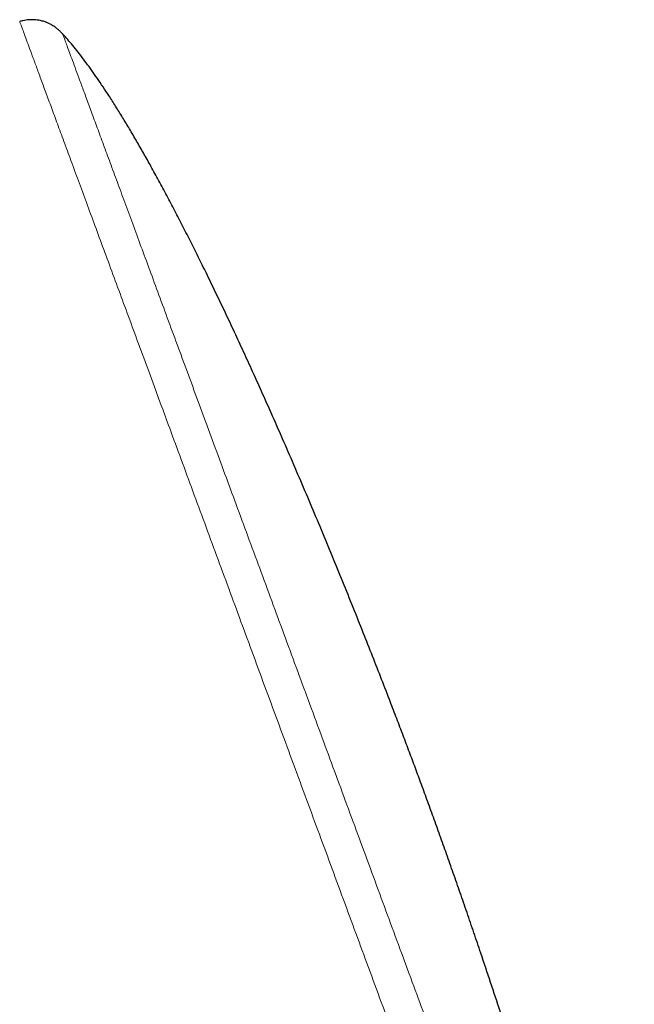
# Model space of a CAD drawing. Header units: millimetres. Extents: x 8 to 949, y 12 to 889.
# Tile 26 of 256: x 144 to 168, y 850 to 889. Entities that reach past the tile are written whole.
import ezdxf

# ---------------------------------------------------------------- set-up
doc = ezdxf.new("R2010")
doc.units = ezdxf.units.MM

msp = doc.modelspace()

# ---------------------------------------------------------------- linework, layer by layer
at = {"color": 7, "linetype": 'Continuous', "lineweight": 30}
for points, knots in [([(145.573, 888.418), (145.542, 888.45), (145.483, 888.512), (145.393, 888.593), (145.309, 888.661), (145.229, 888.718), (145.156, 888.764), (145.09, 888.802), (145.03, 888.832), (144.977, 888.856), (144.929, 888.876), (144.876, 888.896), (144.811, 888.917), (144.728, 888.939), (144.629, 888.959), (144.529, 888.972), (144.432, 888.978), (144.338, 888.978), (144.237, 888.973), (144.127, 888.96), (144.008, 888.94), (143.927, 888.92), (143.884, 888.909)], [0, 0, 0, 0, 0.072337, 0.137279, 0.195514, 0.247609, 0.294013, 0.335075, 0.371055, 0.402137, 0.428446, 0.454307, 0.493214, 0.539512, 0.593397, 0.655252, 0.701225, 0.75128, 0.805746, 0.865024, 0.929591, 1, 1, 1, 1]), ([(159.629, 859.047), (159.552, 859.256), (159.396, 859.678), (159.157, 860.317), (158.911, 860.968), (158.659, 861.631), (158.373, 862.375), (158.053, 863.202), (157.696, 864.112), (157.322, 865.057), (156.931, 866.035), (156.522, 867.044), (156.105, 868.061), (155.681, 869.082), (155.251, 870.105), (154.815, 871.128), (154.375, 872.148), (153.931, 873.162), (153.484, 874.169), (153.066, 875.096), (152.679, 875.942), (152.324, 876.707), (151.969, 877.463), (151.614, 878.207), (151.27, 878.916), (150.937, 879.592), (150.617, 880.233), (150.298, 880.86), (149.981, 881.474), (149.665, 882.072), (149.352, 882.655), (149.05, 883.205), (148.759, 883.724), (148.479, 884.212), (148.202, 884.684), (147.928, 885.138), (147.657, 885.575), (147.402, 885.975), (147.162, 886.338), (146.939, 886.668), (146.719, 886.982), (146.501, 887.282), (146.287, 887.565), (146.077, 887.833), (145.875, 888.077), (145.708, 888.271), (145.608, 888.379), (145.572, 888.417)], [0, 0, 0, 0, 0.020439, 0.041331, 0.062646, 0.084357, 0.106435, 0.135854, 0.16579, 0.196179, 0.229168, 0.262527, 0.296175, 0.330035, 0.364028, 0.398077, 0.432104, 0.46603, 0.499778, 0.53327, 0.559355, 0.585197, 0.610759, 0.636002, 0.660891, 0.683177, 0.705112, 0.726668, 0.747816, 0.768531, 0.788785, 0.80855, 0.826217, 0.843432, 0.860173, 0.876423, 0.89216, 0.907367, 0.919965, 0.932149, 0.943907, 0.95523, 0.966107, 0.976529, 0.986489, 0.995207, 1, 1, 1, 1]), ([(168.013, 827.584), (168.015, 827.631), (168.021, 827.772), (168.022, 828.011), (168.018, 828.315), (168.006, 828.643), (167.986, 828.995), (167.958, 829.361), (167.923, 829.74), (167.88, 830.133), (167.83, 830.538), (167.773, 830.956), (167.71, 831.385), (167.639, 831.827), (167.563, 832.276), (167.481, 832.734), (167.393, 833.198), (167.3, 833.673), (167.191, 834.206), (167.064, 834.799), (166.919, 835.453), (166.765, 836.121), (166.603, 836.8), (166.434, 837.491), (166.257, 838.192), (166.067, 838.927), (165.864, 839.696), (165.646, 840.497), (165.422, 841.306), (165.192, 842.123), (164.921, 843.061), (164.61, 844.122), (164.254, 845.304), (163.891, 846.488), (163.52, 847.672), (163.144, 848.852), (162.764, 850.025), (162.38, 851.187), (162.033, 852.225), (161.724, 853.138), (161.453, 853.928), (161.184, 854.706), (160.916, 855.473), (160.651, 856.223), (160.39, 856.954), (160.134, 857.666), (159.881, 858.362), (159.713, 858.821), (159.629, 859.047)], [0, 0, 0, 0, 0.004349, 0.012953, 0.021944, 0.032275, 0.043059, 0.054288, 0.065953, 0.078043, 0.090547, 0.103455, 0.116755, 0.130435, 0.144484, 0.158628, 0.173104, 0.187901, 0.203005, 0.22306, 0.243588, 0.264561, 0.285952, 0.307734, 0.329879, 0.352359, 0.377442, 0.40286, 0.428576, 0.454553, 0.480753, 0.518278, 0.556071, 0.594023, 0.632025, 0.669969, 0.707747, 0.74525, 0.782369, 0.808211, 0.833771, 0.859011, 0.883892, 0.908377, 0.932002, 0.955171, 0.977849, 1, 1, 1, 1])]:
    msp.add_open_spline(points, degree=3, knots=knots, dxfattribs=at)
at = {"color": 252, "linetype": 'Continuous', "lineweight": 0}
for points, knots in [([(167.049, 826.114), (167.047, 826.119), (167.043, 826.131), (167.008, 826.226), (166.952, 826.376), (166.874, 826.588), (166.775, 826.858), (166.654, 827.185), (166.514, 827.566), (166.353, 828.003), (166.17, 828.498), (165.966, 829.051), (165.74, 829.662), (165.495, 830.328), (165.23, 831.046), (164.948, 831.81), (164.65, 832.619), (164.336, 833.469), (164.006, 834.365), (163.657, 835.309), (163.291, 836.301), (162.908, 837.34), (162.51, 838.418), (162.099, 839.532), (161.678, 840.675), (161.247, 841.843), (160.808, 843.033), (160.359, 844.25), (159.898, 845.5), (159.426, 846.78), (158.943, 848.088), (158.454, 849.414), (157.959, 850.756), (157.462, 852.103), (156.964, 853.453), (156.467, 854.801), (155.967, 856.155), (155.464, 857.52), (154.957, 858.892), (154.449, 860.271), (153.943, 861.644), (153.439, 863.008), (152.942, 864.355), (152.454, 865.68), (151.973, 866.982), (151.499, 868.266), (151.03, 869.538), (150.567, 870.795), (150.11, 872.033), (149.663, 873.244), (149.228, 874.424), (148.807, 875.564), (148.402, 876.664), (148.012, 877.721), (147.636, 878.74), (147.272, 879.726), (146.922, 880.675), (146.586, 881.585), (146.268, 882.449), (145.967, 883.264), (145.686, 884.025), (145.425, 884.732), (145.185, 885.383), (144.964, 885.982), (144.761, 886.531), (144.578, 887.029), (144.414, 887.472), (144.272, 887.858), (144.152, 888.184), (144.054, 888.45), (143.978, 888.656), (143.924, 888.801), (143.891, 888.892), (143.886, 888.904), (143.884, 888.909)], [0, 0, 0, 0, 0.014, 0.028, 0.042, 0.056, 0.07, 0.08375, 0.0975, 0.11125, 0.125, 0.139, 0.153, 0.167, 0.181, 0.195, 0.20875, 0.2225, 0.23625, 0.25, 0.264, 0.278, 0.292, 0.306, 0.32, 0.33375, 0.3475, 0.36125, 0.375, 0.389, 0.403, 0.417, 0.431, 0.445, 0.45875, 0.4725, 0.48625, 0.5, 0.514, 0.528, 0.542, 0.556, 0.57, 0.58375, 0.5975, 0.61125, 0.625, 0.639, 0.653, 0.667, 0.681, 0.695, 0.70875, 0.7225, 0.73625, 0.75, 0.764, 0.778, 0.792, 0.806, 0.82, 0.83375, 0.8475, 0.86125, 0.875, 0.889, 0.903, 0.917, 0.931, 0.945, 0.95875, 0.9725, 0.98625, 1, 1, 1, 1]), ([(145.573, 888.418), (145.575, 888.412), (145.579, 888.401), (145.613, 888.309), (145.667, 888.163), (145.743, 887.958), (145.839, 887.696), (145.956, 887.38), (146.092, 887.011), (146.248, 886.588), (146.425, 886.108), (146.623, 885.572), (146.841, 884.98), (147.079, 884.335), (147.336, 883.64), (147.609, 882.899), (147.898, 882.115), (148.202, 881.292), (148.522, 880.424), (148.859, 879.51), (149.214, 878.549), (149.585, 877.542), (149.97, 876.498), (150.369, 875.418), (150.777, 874.311), (151.194, 873.179), (151.62, 872.027), (152.055, 870.848), (152.501, 869.637), (152.958, 868.397), (153.426, 867.13), (153.9, 865.845), (154.38, 864.545), (154.861, 863.24), (155.343, 861.933), (155.825, 860.626), (156.309, 859.315), (156.797, 857.993), (157.287, 856.663), (157.78, 855.328), (158.27, 853.998), (158.758, 852.675), (159.239, 851.371), (159.713, 850.087), (160.178, 848.826), (160.637, 847.582), (161.092, 846.35), (161.541, 845.132), (161.983, 843.933), (162.416, 842.76), (162.838, 841.617), (163.245, 840.512), (163.638, 839.447), (164.016, 838.423), (164.38, 837.435), (164.732, 836.48), (165.072, 835.561), (165.397, 834.679), (165.706, 833.842), (165.997, 833.052), (166.269, 832.315), (166.521, 831.631), (166.754, 831), (166.968, 830.42), (167.165, 829.887), (167.342, 829.405), (167.501, 828.976), (167.639, 828.603), (167.755, 828.286), (167.85, 828.029), (167.924, 827.829), (167.976, 827.689), (168.008, 827.6), (168.012, 827.589), (168.014, 827.584)], [0, 0, 0, 0, 0.014, 0.028, 0.042, 0.056, 0.07, 0.08375, 0.0975, 0.11125, 0.125, 0.139, 0.153, 0.167, 0.181, 0.195, 0.20875, 0.2225, 0.23625, 0.25, 0.264, 0.278, 0.292, 0.306, 0.32, 0.33375, 0.3475, 0.36125, 0.375, 0.389, 0.403, 0.417, 0.431, 0.445, 0.45875, 0.4725, 0.48625, 0.5, 0.514, 0.528, 0.542, 0.556, 0.57, 0.58375, 0.5975, 0.61125, 0.625, 0.639, 0.653, 0.667, 0.681, 0.695, 0.70875, 0.7225, 0.73625, 0.75, 0.764, 0.778, 0.792, 0.806, 0.82, 0.83375, 0.8475, 0.86125, 0.875, 0.889, 0.903, 0.917, 0.931, 0.945, 0.95875, 0.9725, 0.98625, 1, 1, 1, 1]), ([(120.149, 881.719), (120.151, 881.713), (120.156, 881.701), (120.192, 881.602), (120.25, 881.445), (120.332, 881.224), (120.436, 880.942), (120.562, 880.601), (120.708, 880.203), (120.877, 879.747), (121.067, 879.231), (121.28, 878.653), (121.516, 878.015), (121.772, 877.32), (122.049, 876.571), (122.343, 875.772), (122.654, 874.928), (122.982, 874.041), (123.327, 873.106), (123.69, 872.121), (124.072, 871.085), (124.472, 870.001), (124.887, 868.875), (125.317, 867.711), (125.757, 866.518), (126.206, 865.299), (126.665, 864.057), (127.133, 862.786), (127.615, 861.482), (128.107, 860.146), (128.611, 858.78), (129.122, 857.396), (129.639, 855.995), (130.158, 854.589), (130.677, 853.18), (131.197, 851.772), (131.718, 850.359), (132.243, 848.935), (132.772, 847.502), (133.303, 846.063), (133.831, 844.63), (134.357, 843.205), (134.875, 841.799), (135.386, 840.416), (135.887, 839.057), (136.382, 837.716), (136.872, 836.388), (137.356, 835.076), (137.832, 833.784), (138.299, 832.52), (138.753, 831.288), (139.192, 830.098), (139.616, 828.95), (140.023, 827.847), (140.415, 826.782), (140.795, 825.753), (141.16, 824.762), (141.511, 823.812), (141.843, 822.911), (142.157, 822.06), (142.45, 821.265), (142.722, 820.528), (142.973, 819.848), (143.204, 819.223), (143.416, 818.649), (143.607, 818.13), (143.778, 817.667), (143.926, 817.265), (144.052, 816.924), (144.154, 816.646), (144.233, 816.432), (144.29, 816.278), (144.322, 816.192), (144.335, 816.157), (144.331, 816.167), (144.331, 816.167)], [0, 0, 0, 0, 0.014, 0.028, 0.042, 0.056, 0.07, 0.08375, 0.0975, 0.11125, 0.125, 0.139, 0.153, 0.167, 0.181, 0.195, 0.20875, 0.2225, 0.23625, 0.25, 0.264, 0.278, 0.292, 0.306, 0.32, 0.33375, 0.3475, 0.36125, 0.375, 0.389, 0.403, 0.417, 0.431, 0.445, 0.45875, 0.4725, 0.48625, 0.5, 0.514, 0.528, 0.542, 0.556, 0.57, 0.58375, 0.5975, 0.61125, 0.625, 0.639, 0.653, 0.667, 0.681, 0.695, 0.70875, 0.7225, 0.73625, 0.75, 0.764, 0.778, 0.792, 0.806, 0.82, 0.83375, 0.8475, 0.86125, 0.875, 0.889, 0.903, 0.917, 0.931, 0.945, 0.95875, 0.9725, 0.98625, 1, 1, 1, 1, 1])]:
    msp.add_open_spline(points, degree=3, knots=knots, dxfattribs=at)

doc.saveas('drawing.dxf')
